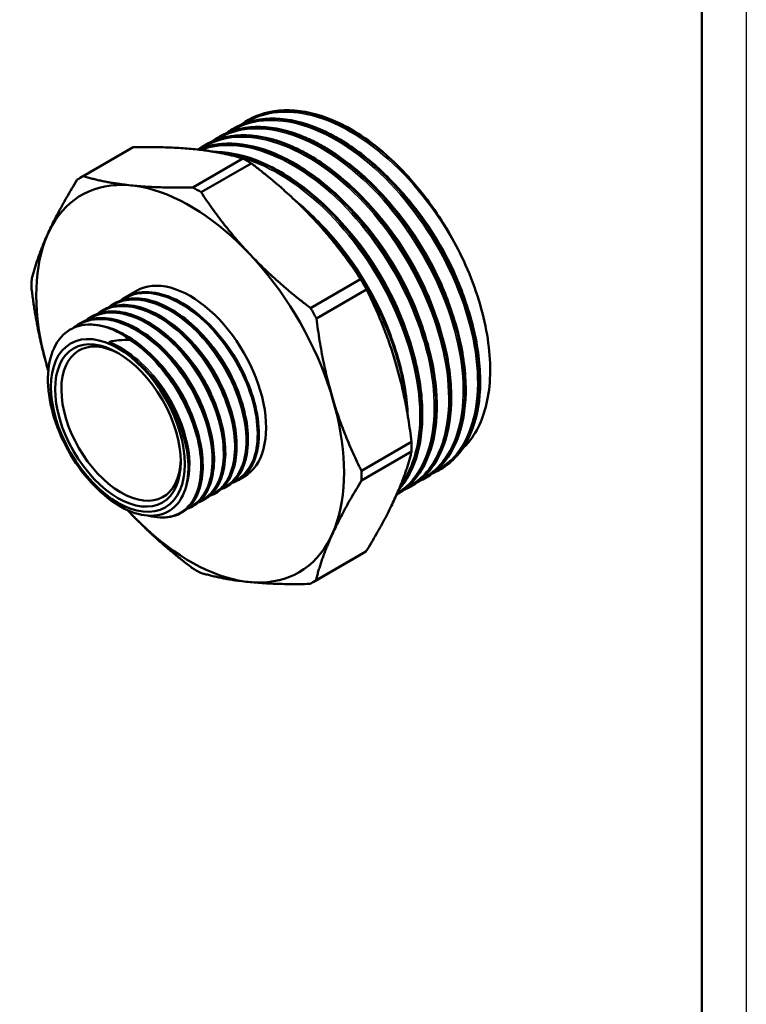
# Model space of a CAD drawing. Header units: millimetres. Extents: x 0 to 698, y -69 to 297.
# Tile 7 of 17: x 128 to 210, y 62 to 173. Entities that reach past the tile are written whole.
import ezdxf

# ---------------------------------------------------------------- set-up
doc = ezdxf.new("R2010")
doc.units = ezdxf.units.MM
for name, color, linetype, lineweight in [('Видимые тонкие (ГОСТ)', 7, 'Continuous', 35), ('Видимый контур (ГОСТ)', 7, 'Continuous', 50), ('Кромка (ГОСТ)', 7, 'Continuous', 50)]:
    doc.layers.add(name, color=color, linetype=linetype, lineweight=lineweight)

# ---------------------------------------------------------------- blocks, each defined once
blk = doc.blocks.new('Рамки ГОСТ_ граница 297x210')
at = {"layer": 'Кромка (ГОСТ)', "lineweight": 25}
blk.add_line((210, 297), (210, 0), dxfattribs=at)
at = {"layer": 'Кромка (ГОСТ)'}
blk.add_line((205, 5), (205, 292), dxfattribs=at)

msp = doc.modelspace()

# ---------------------------------------------------------------- linework, layer by layer
at = {"layer": 'Видимые тонкие (ГОСТ)'}
for points, knots in [([(178.198, 146.058), (176.23, 150.157), (173.433, 154.023), (170.303, 156.956), (167.173, 159.888), (163.724, 161.872), (160.567, 162.545), (157.926, 163.109), (155.5, 162.754), (153.583, 161.543)], [8.4854763, 8.4854763, 8.4854763, 8.4854763, 9.1025095, 9.1025095, 9.1025095, 9.7193712, 9.7193712, 9.7193712, 10.23532, 10.23532, 10.23532, 10.23532]), ([(175.032, 122.433), (175.388, 122.613), (175.727, 122.822), (176.048, 123.061), (178.13, 124.608), (179.435, 127.379), (179.719, 130.872), (180.003, 134.364), (179.265, 138.561), (177.628, 142.704), (175.992, 146.847), (173.464, 150.916), (170.488, 154.178), (167.514, 157.439), (164.105, 159.878), (160.864, 161.051), (157.624, 162.224), (154.565, 162.127), (152.227, 160.772), (152.136, 160.718), (152.045, 160.663), (151.956, 160.607)], [13.3221223, 13.3221223, 13.3221223, 13.3221223, 13.4171101, 13.4171101, 13.4171101, 14.0328561, 14.0328561, 14.0328561, 14.6484548, 14.6484548, 14.6484548, 15.2639091, 15.2639091, 15.2639091, 15.879222, 15.879222, 15.879222, 16.4943964, 16.4943964, 16.4943964, 16.5185053, 16.5185053, 16.5185053, 16.5185053]), ([(173.406, 121.492), (175.563, 122.595), (177.105, 124.802), (177.77, 127.768), (178.477, 130.923), (178.189, 134.922), (176.948, 139.046), (175.707, 143.169), (173.519, 147.396), (170.765, 150.969), (168.011, 154.541), (164.704, 157.441), (161.424, 159.146), (158.145, 160.852), (154.908, 161.355), (152.281, 160.56), (151.586, 160.35), (150.934, 160.048), (150.332, 159.664)], [19.6052876, 19.6052876, 19.6052876, 19.6052876, 20.1827002, 20.1827002, 20.1827002, 20.7969877, 20.7969877, 20.7969877, 21.4111603, 21.4111603, 21.4111603, 22.0252208, 22.0252208, 22.0252208, 22.6391721, 22.6391721, 22.6391721, 22.8016906, 22.8016906, 22.8016906, 22.8016906]), ([(171.776, 120.556), (173.48, 121.43), (174.809, 122.977), (175.613, 125.061), (176.7, 127.882), (176.817, 131.672), (175.934, 135.744), (175.052, 139.814), (173.174, 144.146), (170.63, 147.953), (168.087, 151.759), (164.89, 155.023), (161.604, 157.152), (158.32, 159.281), (154.963, 160.267), (152.126, 159.927), (150.87, 159.776), (149.719, 159.366), (148.707, 158.722)], [25.8883955, 25.8883955, 25.8883955, 25.8883955, 26.3446118, 26.3446118, 26.3446118, 26.9619709, 26.9619709, 26.9619709, 27.5789788, 27.5789788, 27.5789788, 28.1956477, 28.1956477, 28.1956477, 28.8119896, 28.8119896, 28.8119896, 29.0848759, 29.0848759, 29.0848759, 29.0848759]), ([(170.727, 119.95), (171.718, 120.576), (172.562, 121.448), (173.22, 122.542), (174.667, 124.95), (175.205, 128.422), (174.728, 132.334), (174.252, 136.245), (172.764, 140.576), (170.52, 144.55), (168.277, 148.522), (165.288, 152.118), (162.079, 154.692), (158.871, 157.264), (155.456, 158.802), (152.434, 159.026), (151.066, 159.127), (149.782, 158.959), (148.623, 158.539)], [32.2245195, 32.2245195, 32.2245195, 32.2245195, 32.5038467, 32.5038467, 32.5038467, 33.1182345, 33.1182345, 33.1182345, 33.7323902, 33.7323902, 33.7323902, 34.3463255, 34.3463255, 34.3463255, 34.960052, 34.960052, 34.960052, 35.2377604, 35.2377604, 35.2377604, 35.2377604]), ([(171.142, 120.927), (172.567, 122.875), (173.319, 125.677), (173.272, 128.948), (173.219, 132.647), (172.145, 136.926), (170.231, 141.017), (168.318, 145.105), (165.576, 148.986), (162.484, 151.963), (159.373, 154.959), (155.921, 157.025), (152.742, 157.781), (152.559, 157.825), (152.376, 157.864), (152.195, 157.899)], [38.7267892, 38.7267892, 38.7267892, 38.7267892, 39.2699454, 39.2699454, 39.2699454, 39.8840741, 39.8840741, 39.8840741, 40.4977763, 40.4977763, 40.4977763, 41.1153684, 41.1153684, 41.1153684, 41.1509853, 41.1509853, 41.1509853, 41.1509853]), ([(179.001, 139.579), (178.514, 141.465), (177.815, 143.393), (176.925, 145.277), (175.188, 148.957), (172.731, 152.45), (169.96, 155.176)], [8.16924406, 8.16924406, 8.16924406, 8.16924406, 8.47255729, 8.47255729, 8.47255729, 9.06479214, 9.06479214, 9.06479214, 9.06479214]), ([(177.377, 138.633), (176.911, 140.436), (176.253, 142.277), (175.418, 144.082), (173.675, 147.852), (171.173, 151.444), (168.339, 154.232)], [14.45207753, 14.45207753, 14.45207753, 14.45207753, 14.74201876, 14.74201876, 14.74201876, 15.34760024, 15.34760024, 15.34760024, 15.34760024]), ([(175.752, 137.688), (175.333, 139.314), (174.757, 140.973), (174.034, 142.608), (172.309, 146.511), (169.759, 150.262), (166.846, 153.162), (166.803, 153.204), (166.761, 153.246), (166.718, 153.288)], [20.73490841, 20.73490841, 20.73490841, 20.73490841, 20.99657465, 20.99657465, 20.99657465, 21.62133018, 21.62133018, 21.62133018, 21.63041084, 21.63041084, 21.63041084, 21.63041084]), ([(174.123, 136.76), (173.717, 138.335), (173.163, 139.94), (172.471, 141.524), (170.759, 145.448), (168.21, 149.228), (165.289, 152.154), (165.215, 152.228), (165.141, 152.301), (165.067, 152.373)], [27.01871725, 27.01871725, 27.01871725, 27.01871725, 27.27204514, 27.27204514, 27.27204514, 27.89954752, 27.89954752, 27.89954752, 27.91534831, 27.91534831, 27.91534831, 27.91534831]), ([(172.497, 135.821), (172.126, 137.258), (171.633, 138.72), (171.023, 140.169), (169.376, 144.083), (166.889, 147.883), (164.01, 150.861), (163.822, 151.056), (163.632, 151.247), (163.441, 151.434)], [33.30190256, 33.30190256, 33.30190256, 33.30190256, 33.53308224, 33.53308224, 33.53308224, 34.15770526, 34.15770526, 34.15770526, 34.19853362, 34.19853362, 34.19853362, 34.19853362]), ([(170.871, 134.882), (170.539, 136.17), (170.108, 137.478), (169.583, 138.779), (168, 142.698), (165.565, 146.533), (162.717, 149.572), (162.42, 149.888), (162.119, 150.196), (161.814, 150.495)], [39.58508787, 39.58508787, 39.58508787, 39.58508787, 39.79228816, 39.79228816, 39.79228816, 40.41666444, 40.41666444, 40.41666444, 40.48171893, 40.48171893, 40.48171893, 40.48171893]), ([(138.442, 140.872), (139.052, 141.303), (139.761, 141.572), (140.544, 141.656), (142.36, 141.851), (144.555, 141.054), (146.609, 139.465), (148.66, 137.878), (150.552, 135.515), (151.84, 132.955), (153.127, 130.398), (153.8, 127.668), (153.709, 125.428), (153.619, 123.192), (152.767, 121.465), (151.372, 120.669), (151.257, 120.604), (151.139, 120.545), (151.018, 120.492)], [27.43542, 27.43542, 27.43542, 27.43542, 27.7473075, 27.7473075, 27.7473075, 28.4704712, 28.4704712, 28.4704712, 29.1925352, 29.1925352, 29.1925352, 29.913579, 29.913579, 29.913579, 30.633681, 30.633681, 30.633681, 30.6928497, 30.6928497, 30.6928497, 30.6928497]), ([(139.713, 141.61), (140.767, 142.344), (142.123, 142.591), (143.61, 142.295), (145.603, 141.899), (147.814, 140.532), (149.723, 138.53), (151.627, 136.533), (153.215, 133.921), (154.116, 131.328), (155.016, 128.739), (155.225, 126.192), (154.706, 124.3), (154.298, 122.813), (153.442, 121.741), (152.289, 121.23)], [33.7186053, 33.7186053, 33.7186053, 33.7186053, 34.2560392, 34.2560392, 34.2560392, 34.976328, 34.976328, 34.976328, 35.6949317, 35.6949317, 35.6949317, 36.4121535, 36.4121535, 36.4121535, 36.976035, 36.976035, 36.976035, 36.976035]), ([(137.166, 140.143), (137.387, 140.299), (137.621, 140.434), (137.867, 140.546), (139.438, 141.255), (141.509, 141.01), (143.593, 139.877), (145.675, 138.744), (147.754, 136.734), (149.34, 134.337), (150.925, 131.941), (152.006, 129.179), (152.334, 126.721), (152.662, 124.264), (152.236, 122.131), (151.17, 120.841), (150.774, 120.362), (150.291, 120.001), (149.742, 119.763)], [21.1522347, 21.1522347, 21.1522347, 21.1522347, 21.265311, 21.265311, 21.265311, 21.985298, 21.985298, 21.985298, 22.7048481, 22.7048481, 22.7048481, 23.4239806, 23.4239806, 23.4239806, 24.1427145, 24.1427145, 24.1427145, 24.4096643, 24.4096643, 24.4096643, 24.4096643]), ([(135.893, 139.407), (137.101, 140.247), (138.709, 140.44), (140.447, 139.929), (142.5, 139.326), (144.716, 137.75), (146.565, 135.594), (148.406, 133.449), (149.866, 130.748), (150.604, 128.154), (151.342, 125.563), (151.352, 123.102), (150.643, 121.375), (150.185, 120.256), (149.428, 119.452), (148.469, 119.028)], [14.8690494, 14.8690494, 14.8690494, 14.8690494, 15.4846075, 15.4846075, 15.4846075, 16.2115357, 16.2115357, 16.2115357, 16.9351275, 16.9351275, 16.9351275, 17.6581447, 17.6581447, 17.6581447, 18.126479, 18.126479, 18.126479, 18.126479]), ([(134.556, 138.62), (135.363, 139.208), (136.35, 139.509), (137.447, 139.479), (139.339, 139.428), (141.542, 138.398), (143.539, 136.641), (145.537, 134.885), (147.312, 132.419), (148.452, 129.839), (149.592, 127.261), (150.087, 124.592), (149.831, 122.478), (149.583, 120.426), (148.629, 118.914), (147.199, 118.287)], [8.5744146, 8.5744146, 8.5744146, 8.5744146, 8.9912118, 8.9912118, 8.9912118, 9.7097085, 9.7097085, 9.7097085, 10.4280188, 10.4280188, 10.4280188, 11.1461475, 11.1461475, 11.1461475, 11.8433278, 11.8433278, 11.8433278, 11.8433278]), ([(148.552, 138.021), (150.181, 136.433), (151.602, 134.346), (152.525, 132.189), (152.87, 131.382), (153.144, 130.568), (153.344, 129.771)], [34.92022461, 34.92022461, 34.92022461, 34.92022461, 35.58470618, 35.58470618, 35.58470618, 35.83326801, 35.83326801, 35.83326801, 35.83326801]), ([(138.332, 136.95), (140.251, 136.195), (142.259, 134.556), (143.863, 132.453), (145.466, 130.35), (146.649, 127.805), (147.128, 125.466), (147.533, 123.487), (147.43, 121.673), (146.862, 120.349)], [3.0056932, 3.0056932, 3.0056932, 3.0056932, 3.7445046, 3.7445046, 3.7445046, 4.4830783, 4.4830783, 4.4830783, 5.1077906, 5.1077906, 5.1077906, 5.1077906]), ([(140.643, 137.15), (142.719, 135.787), (144.713, 133.594), (146.159, 131.105), (147.604, 128.617), (148.488, 125.857), (148.611, 123.494), (148.734, 121.131), (148.094, 119.187), (146.858, 118.135), (145.841, 117.27), (144.428, 117.015), (142.87, 117.393)], [3.2359612, 3.2359612, 3.2359612, 3.2359612, 3.9561195, 3.9561195, 3.9561195, 4.6760534, 4.6760534, 4.6760534, 5.3957676, 5.3957676, 5.3957676, 5.9877935, 5.9877935, 5.9877935, 5.9877935]), ([(146.006, 136.55), (147.553, 135.042), (148.916, 133.085), (149.837, 131.042), (150.249, 130.13), (150.571, 129.205), (150.797, 128.301)], [22.353854, 22.353854, 22.353854, 22.353854, 22.9851361, 22.9851361, 22.9851361, 23.26689739, 23.26689739, 23.26689739, 23.26689739]), ([(147.278, 137.281), (147.942, 136.639), (148.573, 135.916), (149.147, 135.134), (150.514, 133.274), (151.55, 131.098), (152.074, 129.034)], [28.63703931, 28.63703931, 28.63703931, 28.63703931, 28.90718832, 28.90718832, 28.90718832, 29.5500827, 29.5500827, 29.5500827, 29.5500827]), ([(140.893, 135.248), (142.777, 133.774), (144.503, 131.574), (145.648, 129.215), (146.565, 127.324), (147.101, 125.345), (147.191, 123.607)], [3.3485541, 3.3485541, 3.3485541, 3.3485541, 4.0888271, 4.0888271, 4.0888271, 4.6820878, 4.6820878, 4.6820878, 4.6820878]), ([(144.733, 135.812), (145.361, 135.203), (145.96, 134.523), (146.51, 133.788), (147.921, 131.901), (148.993, 129.674), (149.529, 127.564)], [16.07066869, 16.07066869, 16.07066869, 16.07066869, 16.32649696, 16.32649696, 16.32649696, 16.98371208, 16.98371208, 16.98371208, 16.98371208]), ([(143.462, 135.078), (144.922, 133.653), (146.22, 131.831), (147.134, 129.912), (147.621, 128.89), (147.997, 127.845), (148.252, 126.828)], [9.78778153, 9.78778153, 9.78778153, 9.78778153, 10.38372983, 10.38372983, 10.38372983, 10.70089456, 10.70089456, 10.70089456, 10.70089456])]:
    msp.add_open_spline(points, degree=3, knots=knots, dxfattribs=at)
at = {"layer": 'Видимый контур (ГОСТ)'}
for p, q in [((153.943, 161.897), (153.937, 161.893)), ((152.317, 160.958), (152.311, 160.954)), ((150.69, 160.019), (150.685, 160.015)), ((135.02, 155.388), (140.656, 158.642)), ((135.391, 155.591), (141.027, 158.844)), ((149.064, 159.08), (149.058, 159.077)), ((147.716, 154.33), (153.352, 157.584)), ((148.662, 153.781), (154.298, 157.035)), ((160.963, 140.756), (166.599, 144.01)), ((141.385, 142.707), (140.089, 141.959)), ((161.631, 139.597), (167.266, 142.85)), ((138.817, 141.224), (138.816, 141.224)), ((136.271, 139.754), (136.271, 139.754)), ((137.544, 140.489), (137.543, 140.489)), ((134.999, 139.02), (134.998, 139.019)), ((166.702, 122.437), (172.337, 125.691)), ((166.7, 121.346), (172.335, 124.599)), ((175.555, 122.586), (175.549, 122.583)), ((153.47, 121.775), (152.81, 121.394)), ((173.928, 121.647), (173.923, 121.644)), ((150.265, 119.925), (150.265, 119.924)), ((151.538, 120.66), (151.538, 120.659)), ((170.676, 119.769), (170.67, 119.766)), ((172.302, 120.708), (172.296, 120.705)), ((148.993, 119.19), (148.992, 119.19)), ((146.447, 117.72), (146.447, 117.72)), ((147.72, 118.455), (147.719, 118.455)), ((161.27, 109.922), (166.906, 113.176)), ((161.57, 110.103), (167.206, 113.357))]:
    msp.add_line(p, q, dxfattribs=at)
for centre, major_axis, start_param, end_param in [((153.781, 135.909), (-13.125, 22.733), 6.2553196, 6.2831853), ((153.781, 135.909), (-13.125, 22.733), 5.4699214, 5.5209035), ((165.419, 142.628), (-11.212, 19.421), 5.2446865, 5.2665947), ((147.427, 132.241), (12.246, -21.211), 5.0814632, 10.6076311), ((148.145, 132.655), (-13.125, 22.733), 6.2553196, 6.3063017), ((148.145, 132.655), (13.125, -22.733), 2.3283288, 2.3793109), ((147.427, 132.241), (6.042, -10.466), 0, 3.1415927), ((153.781, 135.909), (-13.125, 22.733), 4.6845232, 4.7355054), ((148.145, 132.655), (-13.125, 22.733), 0.7575324, 0.8085145), ((148.145, 132.655), (13.125, -22.733), 1.5429306, 1.5939127), ((139.882, 127.884), (6.042, -10.466), 2.5785572, 2.5816302), ((139.649, 127.75), (-4.75, 8.227), 5.5237684, 10.1841949), ((153.781, 135.909), (-13.125, 22.733), 3.8991251, 3.9501072), ((148.145, 132.655), (13.125, -22.733), 0.7575324, 0.8085145), ((153.781, 135.909), (13.125, -22.733), 0, 0.0231164), ((148.145, 132.655), (-13.125, 22.733), 2.3283288, 2.3793109), ((148.145, 132.655), (13.125, -22.733), 6.2553196, 6.3063017)]:
    msp.add_ellipse(centre, major_axis=major_axis, ratio=0.5773503, start_param=start_param, end_param=end_param, dxfattribs=at)
for major_axis in [(-5.325, 9.223), (-5, 8.66)]:
    msp.add_ellipse((139.296, 127.546), major_axis=major_axis, ratio=0.5773503, dxfattribs=at)
for points, knots in [([(153.615, 161.695), (155.659, 163.004), (158.289, 163.332), (161.14, 162.617), (163.825, 161.944), (166.696, 160.356), (169.389, 158.062)], [-10.2387315, -10.2387315, -10.2387315, -10.2387315, -9.6892012, -9.6892012, -9.6892012, -9.1716773, -9.1716773, -9.1716773, -9.1716773]), ([(169.052, 158.353), (165.846, 161), (162.414, 162.626), (159.355, 162.939), (157.339, 163.144), (155.492, 162.779), (153.946, 161.891)], [2.9104002, 2.9104002, 2.9104002, 2.9104002, 3.5231802, 3.5231802, 3.5231802, 3.9269908, 3.9269908, 3.9269908, 3.9269908]), ([(154.275, 162.078), (155.55, 162.734), (157.032, 163.051), (160.156, 162.965), (161.836, 162.572), (163.86, 161.719), (164.199, 161.564), (164.538, 161.396)], [0, 0, 0, 0, 0.7146976, 0.7146976, 1.4203678, 1.4203678, 1.5616667, 1.5616667, 1.5616667, 1.5616667]), ([(151.989, 160.756), (152.257, 160.93), (152.535, 161.086), (152.823, 161.225), (155.27, 162.406), (158.406, 162.309), (161.679, 160.957), (164.95, 159.605), (168.344, 157.007), (171.265, 153.631), (174.184, 150.257), (176.617, 146.122), (178.141, 141.968), (179.664, 137.816), (180.273, 133.665), (179.868, 130.256), (179.46, 126.827), (178.028, 124.167), (175.839, 122.76), (175.647, 122.636), (175.449, 122.522), (175.246, 122.418)], [-16.5219168, -16.5219168, -16.5219168, -16.5219168, -16.4496305, -16.4496305, -16.4496305, -15.8353362, -15.8353362, -15.8353362, -15.2215583, -15.2215583, -15.2215583, -14.6082501, -14.6082501, -14.6082501, -13.9953652, -13.9953652, -13.9953652, -13.3786405, -13.3786405, -13.3786405, -13.3245019, -13.3245019, -13.3245019, -13.3245019]), ([(175.552, 122.591), (176.251, 122.992), (176.882, 123.511), (177.431, 124.141), (179.203, 126.175), (180.112, 129.368), (179.986, 133.141), (179.86, 136.913), (178.701, 141.246), (176.706, 145.357), (174.711, 149.467), (171.891, 153.334), (168.743, 156.26), (165.595, 159.184), (162.133, 161.153), (158.969, 161.807), (156.476, 162.323), (154.177, 162.02), (152.318, 160.954)], [7.0685835, 7.0685835, 7.0685835, 7.0685835, 7.2597488, 7.2597488, 7.2597488, 7.8762553, 7.8762553, 7.8762553, 8.4925861, 8.4925861, 8.4925861, 9.108744, 9.108744, 9.108744, 9.7247322, 9.7247322, 9.7247322, 10.2101761, 10.2101761, 10.2101761, 10.2101761]), ([(152.649, 161.139), (153.923, 161.795), (155.405, 162.112), (158.53, 162.026), (160.209, 161.633), (162.071, 160.849), (162.245, 160.772), (162.946, 160.45), (163.475, 160.178), (165.599, 158.966), (167.208, 157.773), (170.368, 154.866), (171.943, 153.081), (174.724, 149.238), (175.966, 147.133), (177.973, 142.868), (178.764, 140.654), (179.805, 136.393), (180.069, 134.293), (180.042, 130.465), (179.75, 128.69), (178.651, 125.685), (177.828, 124.417), (176.496, 123.22), (176.18, 122.979), (175.849, 122.766)], [0, 0, 0, 0, 0.7146976, 0.7146976, 1.4203678, 1.4203678, 1.4934123, 1.4934123, 1.7127781, 1.7127781, 2.3773987, 2.3773987, 3.0950571, 3.0950571, 3.8098934, 3.8098934, 4.5243932, 4.5243932, 5.2393101, 5.2393101, 5.9553188, 5.9553188, 6.6713088, 6.6713088, 6.876519, 6.876519, 6.876519, 6.876519]), ([(150.365, 159.813), (151.154, 160.323), (152.029, 160.69), (152.975, 160.9), (155.703, 161.505), (159.006, 160.797), (162.303, 158.908), (165.599, 157.019), (168.874, 153.959), (171.555, 150.277), (174.235, 146.598), (176.308, 142.315), (177.416, 138.197), (178.523, 134.08), (178.66, 130.147), (177.811, 127.104), (177.077, 124.468), (175.607, 122.51), (173.619, 121.48)], [-22.8051022, -22.8051022, -22.8051022, -22.8051022, -22.5924097, -22.5924097, -22.5924097, -21.9785942, -21.9785942, -21.9785942, -21.365021, -21.365021, -21.365021, -20.7516786, -20.7516786, -20.7516786, -20.1385554, -20.1385554, -20.1385554, -19.6076872, -19.6076872, -19.6076872, -19.6076872]), ([(173.928, 121.648), (174.167, 121.786), (174.399, 121.937), (174.621, 122.103), (176.711, 123.656), (178.022, 126.437), (178.309, 129.942), (178.597, 133.446), (177.86, 137.657), (176.222, 141.817), (174.584, 145.976), (172.052, 150.063), (169.069, 153.344), (166.086, 156.624), (162.667, 159.082), (159.412, 160.273), (156.157, 161.464), (153.082, 161.383), (150.726, 160.039), (150.714, 160.032), (150.702, 160.026), (150.69, 160.019)], [13.3517688, 13.3517688, 13.3517688, 13.3517688, 13.417265, 13.417265, 13.417265, 14.0321491, 14.0321491, 14.0321491, 14.6468873, 14.6468873, 14.6468873, 15.2614828, 15.2614828, 15.2614828, 15.8759384, 15.8759384, 15.8759384, 16.4902571, 16.4902571, 16.4902571, 16.4933614, 16.4933614, 16.4933614, 16.4933614]), ([(151.022, 160.2), (152.297, 160.856), (153.779, 161.173), (156.904, 161.087), (158.583, 160.694), (160.45, 159.907), (160.631, 159.828), (161.355, 159.495), (161.901, 159.212), (164.097, 157.948), (165.76, 156.696), (168.955, 153.699), (170.517, 151.897), (173.267, 148.029), (174.491, 145.915), (176.459, 141.64), (177.228, 139.426), (178.224, 135.175), (178.463, 133.086), (178.388, 129.286), (178.072, 127.53), (176.927, 124.57), (176.082, 123.328), (174.772, 122.207), (174.503, 122.007), (174.223, 121.827)], [0, 0, 0, 0, 0.7146976, 0.7146976, 1.4203678, 1.4203678, 1.4958336, 1.4958336, 1.7224871, 1.7224871, 2.4096635, 2.4096635, 3.1265325, 3.1265325, 3.8413607, 3.8413607, 4.5558607, 4.5558607, 5.2708147, 5.2708147, 5.9868737, 5.9868737, 6.7027473, 6.7027473, 6.8762847, 6.8762847, 6.8762847, 6.8762847]), ([(169.052, 158.353), (168.015, 159.234), (166.955, 160.004), (165.331, 160.99), (164.857, 161.24), (164.538, 161.397)], [-0.27200124, -0.27200124, -0.27200124, -0.27200124, -0.13386207, -0.13386207, -0.05846279, -0.05846279, -0.05846279, -0.05846279]), ([(148.74, 158.872), (150.01, 159.688), (151.502, 160.136), (153.14, 160.173), (156.097, 160.24), (159.519, 158.968), (162.799, 156.593), (166.076, 154.219), (169.197, 150.755), (171.61, 146.827), (174.021, 142.902), (175.713, 138.534), (176.392, 134.513), (177.071, 130.494), (176.734, 126.84), (175.453, 124.214), (174.641, 122.549), (173.452, 121.302), (171.99, 120.546)], [-29.0882875, -29.0882875, -29.0882875, -29.0882875, -28.7464904, -28.7464904, -28.7464904, -28.1296001, -28.1296001, -28.1296001, -27.5130713, -27.5130713, -27.5130713, -26.8968921, -26.8968921, -26.8968921, -26.2810501, -26.2810501, -26.2810501, -25.8908725, -25.8908725, -25.8908725, -25.8908725]), ([(172.301, 120.709), (174.264, 121.849), (175.677, 123.937), (176.326, 126.696), (177.066, 129.838), (176.81, 133.836), (175.595, 137.972), (174.38, 142.107), (172.212, 146.36), (169.467, 149.969), (166.722, 153.578), (163.414, 156.526), (160.12, 158.283), (156.828, 160.039), (153.565, 160.597), (150.904, 159.851), (150.253, 159.669), (149.639, 159.409), (149.066, 159.076)], [19.6349541, 19.6349541, 19.6349541, 19.6349541, 20.1734581, 20.1734581, 20.1734581, 20.7869004, 20.7869004, 20.7869004, 21.400229, 21.400229, 21.400229, 22.0134471, 22.0134471, 22.0134471, 22.6265573, 22.6265573, 22.6265573, 22.7765467, 22.7765467, 22.7765467, 22.7765467]), ([(149.396, 159.261), (150.671, 159.917), (152.153, 160.234), (155.277, 160.148), (156.957, 159.755), (158.829, 158.966), (159.016, 158.884), (159.764, 158.539), (160.327, 158.245), (162.594, 156.929), (164.312, 155.617), (167.541, 152.529), (169.089, 150.711), (171.809, 146.818), (173.015, 144.694), (174.943, 140.411), (175.69, 138.199), (176.639, 133.959), (176.854, 131.88), (176.731, 128.11), (176.391, 126.372), (175.199, 123.457), (174.333, 122.242), (173.047, 121.196), (172.825, 121.035), (172.597, 120.888)], [0, 0, 0, 0, 0.7146976, 0.7146976, 1.4203678, 1.4203678, 1.4982549, 1.4982549, 1.7321981, 1.7321981, 2.4419853, 2.4419853, 3.1580372, 3.1580372, 3.8728596, 3.8728596, 4.5873613, 4.5873613, 5.302354, 5.302354, 6.018462, 6.018462, 6.7342022, 6.7342022, 6.8760224, 6.8760224, 6.8760224, 6.8760224]), ([(148.326, 158.581), (149.468, 159.061), (150.75, 159.289), (153.651, 159.209), (155.33, 158.816), (158.725, 157.386), (160.484, 156.322), (163.85, 153.665), (165.498, 152.038), (168.478, 148.437), (169.846, 146.419), (172.14, 142.251), (173.094, 140.049), (174.479, 135.737), (174.926, 133.574), (175.266, 129.553), (175.162, 127.646), (174.42, 124.323), (173.771, 122.864), (172.339, 121.012), (171.692, 120.414), (170.97, 119.949)], [0.1016005, 0.1016005, 0.1016005, 0.1016005, 0.7146976, 0.7146976, 1.4203678, 1.4203678, 2.1351856, 2.1351856, 2.8514239, 2.8514239, 3.5666255, 3.5666255, 4.2811683, 4.2811683, 4.9958516, 4.9958516, 5.7114555, 5.7114555, 6.4278814, 6.4278814, 6.8753631, 6.8753631, 6.8753631, 6.8753631]), ([(170.672, 119.775), (172.137, 120.625), (173.303, 121.992), (174.063, 123.787), (175.23, 126.541), (175.434, 130.289), (174.629, 134.353), (173.825, 138.415), (172.016, 142.772), (169.519, 146.638), (167.023, 150.501), (163.851, 153.854), (160.562, 156.09), (157.274, 158.325), (153.884, 159.433), (150.991, 159.211), (150.044, 159.139), (149.152, 158.924), (148.329, 158.576)], [25.9181394, 25.9181394, 25.9181394, 25.9181394, 26.3198935, 26.3198935, 26.3198935, 26.9363194, 26.9363194, 26.9363194, 27.5523995, 27.5523995, 27.5523995, 28.1681457, 28.1681457, 28.1681457, 28.7835703, 28.7835703, 28.7835703, 28.9849942, 28.9849942, 28.9849942, 28.9849942]), ([(148.33, 158.574), (149.852, 159.208), (151.607, 159.392), (153.49, 159.095), (156.602, 158.605), (160.047, 156.802), (163.222, 154.014), (166.396, 151.227), (169.284, 147.468), (171.382, 143.412), (173.48, 139.357), (174.778, 135.024), (175.055, 131.191), (175.332, 127.358), (174.587, 124.042), (172.962, 121.839), (172.317, 120.965), (171.535, 120.268), (170.644, 119.76)], [-35.2675808, -35.2675808, -35.2675808, -35.2675808, -34.8963059, -34.8963059, -34.8963059, -34.2827113, -34.2827113, -34.2827113, -33.6692341, -33.6692341, -33.6692341, -33.0558713, -33.0558713, -33.0558713, -32.4426201, -32.4426201, -32.4426201, -32.1993054, -32.1993054, -32.1993054, -32.1993054]), ([(150.194, 158.316), (150.286, 158.316), (150.379, 158.315), (152.025, 158.27), (153.704, 157.877), (157.099, 156.447), (158.858, 155.383), (162.223, 152.726), (163.872, 151.099), (166.851, 147.498), (168.22, 145.48), (170.514, 141.312), (171.468, 139.11), (172.853, 134.798), (173.3, 132.635), (173.64, 128.614), (173.536, 126.707), (172.793, 123.384), (172.144, 121.926), (171.15, 120.638), (171.032, 120.496), (170.91, 120.359)], [0.6723999, 0.6723999, 0.6723999, 0.6723999, 0.7146976, 0.7146976, 1.4203678, 1.4203678, 2.1351856, 2.1351856, 2.8514239, 2.8514239, 3.5666255, 3.5666255, 4.2811683, 4.2811683, 4.9958516, 4.9958516, 5.7114555, 5.7114555, 6.4278814, 6.4278814, 6.5202827, 6.5202827, 6.5202827, 6.5202827]), ([(170.916, 120.376), (171.143, 120.634), (171.356, 120.911), (171.554, 121.205), (173.103, 123.506), (173.758, 126.899), (173.391, 130.777), (173.025, 134.652), (171.64, 138.993), (169.474, 143.021), (167.309, 147.048), (164.372, 150.742), (161.178, 153.443), (157.985, 156.142), (154.548, 157.836), (151.469, 158.216), (151.07, 158.265), (150.678, 158.293), (150.292, 158.298)], [32.3913911, 32.3913911, 32.3913911, 32.3913911, 32.4700285, 32.4700285, 32.4700285, 33.0835334, 33.0835334, 33.0835334, 33.696811, 33.696811, 33.696811, 34.3098727, 34.3098727, 34.3098727, 34.9227302, 34.9227302, 34.9227302, 35.0021569, 35.0021569, 35.0021569, 35.0021569]), ([(150.315, 158.289), (151.502, 158.268), (152.755, 158.046), (154.041, 157.622), (157.28, 156.554), (160.715, 154.205), (163.741, 151.002), (166.766, 147.799), (169.368, 143.758), (171.091, 139.605), (172.814, 135.454), (173.65, 131.211), (173.46, 127.642), (173.299, 124.625), (172.406, 122.1), (170.918, 120.382)], [-41.2834845, -41.2834845, -41.2834845, -41.2834845, -41.0393475, -41.0393475, -41.0393475, -40.4244187, -40.4244187, -40.4244187, -39.8096365, -39.8096365, -39.8096365, -39.1949981, -39.1949981, -39.1949981, -38.6755375, -38.6755375, -38.6755375, -38.6755375]), ([(178.198, 146.058), (177.147, 148.334), (175.851, 150.538), (172.855, 154.641), (171.167, 156.504), (169.389, 158.062)], [-1.5390342, -1.5390342, -1.5390342, -1.5390342, -0.7788473, -0.7788473, 0, 0, 0, 0]), ([(159.291, 152.813), (160.843, 151.543), (162.357, 150.025), (165.225, 146.559), (166.593, 144.541), (168.887, 140.373), (169.842, 138.171), (171.226, 133.859), (171.674, 131.696), (171.874, 129.331), (171.895, 128.979), (171.908, 128.631)], [2.1888458, 2.1888458, 2.1888458, 2.1888458, 2.8514239, 2.8514239, 3.5666255, 3.5666255, 4.2811683, 4.2811683, 4.9958516, 4.9958516, 5.1223567, 5.1223567, 5.1223567, 5.1223567]), ([(171.82, 129.128), (171.603, 132.447), (170.63, 136.148), (169.011, 139.73), (167.15, 143.846), (164.446, 147.783), (161.368, 150.837), (160.943, 151.259), (160.511, 151.664), (160.074, 152.051)], [39.3289912, 39.3289912, 39.3289912, 39.3289912, 39.8620717, 39.8620717, 39.8620717, 40.4748285, 40.4748285, 40.4748285, 40.5595159, 40.5595159, 40.5595159, 40.5595159]), ([(178.024, 124.893), (178.355, 125.197), (178.663, 125.536), (179.989, 127.276), (180.685, 129.065), (181.306, 133.292), (181.22, 135.693), (180.265, 140.798), (179.4, 143.455), (178.198, 146.058)], [-2.8256464, -2.8256464, -2.8256464, -2.8256464, -2.5920142, -2.5920142, -1.7329735, -1.7329735, -0.8689686, -0.8689686, 0, 0, 0, 0]), ([(138.617, 141.099), (139.867, 141.906), (141.517, 142.045), (143.286, 141.475), (145.349, 140.81), (147.555, 139.187), (149.385, 137.003), (151.212, 134.824), (152.647, 132.105), (153.358, 129.509), (154.067, 126.916), (154.048, 124.468), (153.317, 122.759), (152.884, 121.749), (152.205, 121.003), (151.353, 120.568)], [27.4563859, 27.4563859, 27.4563859, 27.4563859, 28.0751067, 28.0751067, 28.0751067, 28.7963893, 28.7963893, 28.7963893, 29.5166123, 29.5166123, 29.5166123, 30.2358543, 30.2358543, 30.2358543, 30.6609669, 30.6609669, 30.6609669, 30.6609669]), ([(151.534, 120.667), (152.154, 121.023), (152.674, 121.553), (153.061, 122.239), (153.932, 123.784), (154.119, 126.11), (153.568, 128.657), (153.016, 131.203), (151.729, 133.947), (150.003, 136.229), (148.277, 138.51), (146.125, 140.308), (144.049, 141.19), (142.095, 142.02), (140.222, 142.031), (138.817, 141.224)], [-36.9137137, -36.9137137, -36.9137137, -36.9137137, -36.5956256, -36.5956256, -36.5956256, -35.8790872, -35.8790872, -35.8790872, -35.1627191, -35.1627191, -35.1627191, -34.4465166, -34.4465166, -34.4465166, -33.772121, -33.772121, -33.772121, -33.772121]), ([(139.023, 141.336), (139.72, 141.689), (140.527, 141.86), (142.224, 141.817), (143.135, 141.608), (144.978, 140.844), (145.934, 140.274), (147.763, 138.846), (148.659, 137.971), (150.278, 136.034), (151.022, 134.949), (152.269, 132.708), (152.788, 131.525), (153.542, 129.209), (153.788, 128.047), (153.978, 125.888), (153.925, 124.864), (153.529, 123.079), (153.18, 122.296), (152.418, 121.319), (152.085, 121.01), (151.713, 120.767)], [0, 0, 0, 0, 0.3825835, 0.3825835, 0.76115, 0.76115, 1.1464688, 1.1464688, 1.5329241, 1.5329241, 1.9185859, 1.9185859, 2.3037305, 2.3037305, 2.6889851, 2.6889851, 3.0749731, 3.0749731, 3.4616153, 3.4616153, 3.6929948, 3.6929948, 3.6929948, 3.6929948]), ([(139.89, 141.834), (140.065, 141.95), (140.248, 142.052), (140.439, 142.14), (142.015, 142.867), (144.098, 142.633), (146.197, 141.503), (148.292, 140.375), (150.385, 138.364), (151.988, 135.959), (153.588, 133.56), (154.686, 130.788), (155.033, 128.312), (155.382, 125.818), (154.965, 123.646), (153.895, 122.327), (153.539, 121.888), (153.111, 121.545), (152.627, 121.302)], [33.7395712, 33.7395712, 33.7395712, 33.7395712, 33.8267888, 33.8267888, 33.8267888, 34.5468558, 34.5468558, 34.5468558, 35.2650607, 35.2650607, 35.2650607, 35.9817094, 35.9817094, 35.9817094, 36.7035929, 36.7035929, 36.7035929, 36.9441522, 36.9441522, 36.9441522, 36.9441522]), ([(137.347, 140.359), (138.241, 140.939), (139.336, 141.187), (140.541, 141.06), (142.493, 140.853), (144.718, 139.664), (146.693, 137.784), (148.667, 135.904), (150.376, 133.351), (151.421, 130.742), (152.466, 128.134), (152.84, 125.492), (152.466, 123.455), (152.149, 121.73), (151.298, 120.452), (150.083, 119.828)], [21.1732006, 21.1732006, 21.1732006, 21.1732006, 21.6163195, 21.6163195, 21.6163195, 22.3347238, 22.3347238, 22.3347238, 23.0527021, 23.0527021, 23.0527021, 23.7702736, 23.7702736, 23.7702736, 24.3777816, 24.3777816, 24.3777816, 24.3777816]), ([(150.263, 119.929), (151.284, 120.526), (152.028, 121.601), (152.377, 123.033), (152.854, 124.993), (152.584, 127.603), (151.62, 130.226), (150.657, 132.847), (149.009, 135.458), (147.061, 137.424), (145.114, 139.389), (142.885, 140.691), (140.897, 141.012), (139.644, 141.214), (138.494, 141.025), (137.547, 140.483)], [-30.6305284, -30.6305284, -30.6305284, -30.6305284, -30.1041411, -30.1041411, -30.1041411, -29.3831881, -29.3831881, -29.3831881, -28.6627626, -28.6627626, -28.6627626, -27.9428449, -27.9428449, -27.9428449, -27.4889357, -27.4889357, -27.4889357, -27.4889357]), ([(137.751, 140.601), (138.447, 140.954), (139.254, 141.125), (140.952, 141.083), (141.862, 140.874), (143.705, 140.11), (144.661, 139.539), (146.49, 138.111), (147.387, 137.236), (149.006, 135.3), (149.749, 134.214), (150.996, 131.974), (151.515, 130.79), (152.27, 128.474), (152.515, 127.313), (152.705, 125.153), (152.652, 124.129), (152.256, 122.344), (151.907, 121.561), (151.146, 120.584), (150.812, 120.275), (150.44, 120.032)], [0, 0, 0, 0, 0.3825835, 0.3825835, 0.76115, 0.76115, 1.1464688, 1.1464688, 1.5329241, 1.5329241, 1.9185859, 1.9185859, 2.3037305, 2.3037305, 2.6889851, 2.6889851, 3.0749731, 3.0749731, 3.4616153, 3.4616153, 3.6929948, 3.6929948, 3.6929948, 3.6929948]), ([(134.798, 138.896), (134.914, 138.972), (135.033, 139.042), (135.155, 139.106), (136.684, 139.905), (138.732, 139.76), (140.821, 138.712), (142.91, 137.663), (145.023, 135.722), (146.668, 133.357), (148.312, 130.992), (149.474, 128.225), (149.888, 125.722), (150.302, 123.22), (149.966, 121.003), (148.971, 119.608), (148.583, 119.064), (148.097, 118.646), (147.535, 118.364)], [8.60683, 8.60683, 8.60683, 8.60683, 8.6642987, 8.6642987, 8.6642987, 9.3815165, 9.3815165, 9.3815165, 10.0985466, 10.0985466, 10.0985466, 10.8153936, 10.8153936, 10.8153936, 11.5320621, 11.5320621, 11.5320621, 11.811411, 11.811411, 11.811411, 11.811411]), ([(147.718, 118.459), (148.072, 118.661), (148.393, 118.92), (148.674, 119.234), (149.788, 120.48), (150.267, 122.586), (149.985, 125.041), (149.703, 127.493), (148.663, 130.272), (147.103, 132.706), (145.545, 135.137), (143.48, 137.204), (141.39, 138.406), (139.302, 139.607), (137.206, 139.934), (135.59, 139.304), (135.385, 139.224), (135.188, 139.128), (135, 139.018)], [-18.0641578, -18.0641578, -18.0641578, -18.0641578, -17.882872, -17.882872, -17.882872, -17.1643231, -17.1643231, -17.1643231, -16.4466198, -16.4466198, -16.4466198, -15.7296863, -15.7296863, -15.7296863, -15.0134476, -15.0134476, -15.0134476, -14.9225651, -14.9225651, -14.9225651, -14.9225651]), ([(135.205, 139.131), (135.902, 139.484), (136.709, 139.655), (138.406, 139.613), (139.317, 139.404), (141.16, 138.64), (142.116, 138.069), (143.945, 136.642), (144.841, 135.767), (146.46, 133.83), (147.203, 132.745), (148.45, 130.504), (148.969, 129.321), (149.724, 127.005), (149.969, 125.843), (150.159, 123.684), (150.107, 122.66), (149.711, 120.875), (149.361, 120.091), (148.6, 119.114), (148.266, 118.805), (147.895, 118.563)], [0, 0, 0, 0, 0.3825835, 0.3825835, 0.76115, 0.76115, 1.1464688, 1.1464688, 1.5329241, 1.5329241, 1.9185859, 1.9185859, 2.3037305, 2.3037305, 2.6889851, 2.6889851, 3.0749731, 3.0749731, 3.4616153, 3.4616153, 3.6929948, 3.6929948, 3.6929948, 3.6929948]), ([(136.074, 139.626), (136.522, 139.921), (137.021, 140.131), (137.561, 140.247), (139.353, 140.632), (141.591, 139.978), (143.723, 138.457), (145.809, 136.97), (147.775, 134.668), (149.157, 132.116), (150.538, 129.566), (151.325, 126.79), (151.338, 124.464), (151.352, 122.14), (150.594, 120.287), (149.259, 119.359), (149.116, 119.26), (148.967, 119.171), (148.811, 119.093)], [14.8900153, 14.8900153, 14.8900153, 14.8900153, 15.1128908, 15.1128908, 15.1128908, 15.8514351, 15.8514351, 15.8514351, 16.573945, 16.573945, 16.573945, 17.2958724, 17.2958724, 17.2958724, 18.0172375, 18.0172375, 18.0172375, 18.0945963, 18.0945963, 18.0945963, 18.0945963]), ([(148.993, 119.19), (150.383, 119.993), (151.233, 121.719), (151.329, 123.951), (151.426, 126.192), (150.762, 128.924), (149.484, 131.488), (148.207, 134.052), (146.328, 136.426), (144.282, 138.038), (142.238, 139.65), (140.045, 140.487), (138.214, 140.342), (137.505, 140.286), (136.852, 140.083), (136.275, 139.748)], [-24.3473431, -24.3473431, -24.3473431, -24.3473431, -23.6329186, -23.6329186, -23.6329186, -22.9160161, -22.9160161, -22.9160161, -22.1994687, -22.1994687, -22.1994687, -21.4832578, -21.4832578, -21.4832578, -21.2057504, -21.2057504, -21.2057504, -21.2057504]), ([(136.478, 139.866), (137.174, 140.219), (137.981, 140.39), (139.679, 140.348), (140.589, 140.139), (142.432, 139.375), (143.388, 138.804), (145.218, 137.377), (146.114, 136.501), (147.733, 134.565), (148.476, 133.479), (149.723, 131.239), (150.242, 130.056), (150.997, 127.739), (151.242, 126.578), (151.432, 124.418), (151.379, 123.394), (150.983, 121.609), (150.634, 120.826), (149.873, 119.849), (149.539, 119.54), (149.168, 119.297)], [0, 0, 0, 0, 0.3825835, 0.3825835, 0.76115, 0.76115, 1.1464688, 1.1464688, 1.5329241, 1.5329241, 1.9185859, 1.9185859, 2.3037305, 2.3037305, 2.6889851, 2.6889851, 3.0749731, 3.0749731, 3.4616153, 3.4616153, 3.6929948, 3.6929948, 3.6929948, 3.6929948]), ([(133.142, 137.732), (133.727, 138.301), (134.443, 138.669), (136.086, 138.977), (137.007, 138.904), (137.972, 138.605)], [-0.82814676, -0.82814676, -0.82814676, -0.82814676, -0.41951162, -0.41951162, 0, 0, 0, 0]), ([(136.059, 138.9), (136.915, 138.913), (137.846, 138.727), (139.708, 137.999), (140.663, 137.45), (142.498, 136.063), (143.401, 135.204), (145.039, 133.294), (145.795, 132.219), (147.069, 129.991), (147.605, 128.811), (148.394, 126.493), (148.657, 125.326), (148.885, 123.15), (148.852, 122.114), (148.493, 120.299), (148.162, 119.497), (147.398, 118.447), (147.033, 118.096), (146.622, 117.828)], [0, 0, 0, 0, 0.3887806, 0.3887806, 0.773389, 0.773389, 1.1598887, 1.1598887, 1.545601, 1.545601, 1.9307608, 1.9307608, 2.3159886, 2.3159886, 2.7019156, 2.7019156, 3.0885687, 3.0885687, 3.3447136, 3.3447136, 3.3447136, 3.3447136]), ([(146.443, 117.728), (147.188, 118.159), (147.789, 118.841), (148.191, 119.739), (148.943, 121.424), (148.988, 123.854), (148.302, 126.44), (147.596, 129.102), (146.121, 131.906), (144.236, 134.134), (142.351, 136.361), (140.076, 137.992), (137.972, 138.605)], [-11.7809725, -11.7809725, -11.7809725, -11.7809725, -11.3977444, -11.3977444, -11.3977444, -10.6790594, -10.6790594, -10.6790594, -9.9392008, -9.9392008, -9.9392008, -9.1993423, -9.1993423, -9.1993423, -9.1993423]), ([(137.997, 138.597), (139.126, 138.237), (140.004, 137.662), (140.485, 137.314), (140.581, 137.237), (140.633, 137.184), (140.642, 137.174), (140.649, 137.164), (140.651, 137.161), (140.652, 137.158), (140.652, 137.157), (140.652, 137.155), (140.652, 137.155), (140.652, 137.154), (140.652, 137.153), (140.652, 137.152), (140.651, 137.152), (140.65, 137.151), (140.65, 137.151), (140.648, 137.15), (140.646, 137.15), (140.643, 137.15)], [-0.083270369, -0.083270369, -0.083270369, -0.083270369, -0.027260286, -0.027260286, -0.00687581, -0.00687581, -0.003162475, -0.003162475, -0.002149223, -0.002149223, -0.001742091, -0.001742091, -0.001514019, -0.001514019, -0.001327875, -0.001327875, -0.001119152, -0.001119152, -0.00079546, -0.00079546, 0, 0, 0, 0]), ([(137.997, 138.597), (140.043, 137.993), (142.249, 136.432), (144.098, 134.294), (145.947, 132.157), (147.422, 129.462), (148.184, 126.863), (148.945, 124.264), (148.985, 121.784), (148.307, 120.022), (147.88, 118.911), (147.17, 118.092), (146.262, 117.628)], [2.91923, 2.91923, 2.91923, 2.91923, 3.6381201, 3.6381201, 3.6381201, 4.3567846, 4.3567846, 4.3567846, 5.0752281, 5.0752281, 5.0752281, 5.5282257, 5.5282257, 5.5282257, 5.5282257]), ([(145.462, 129.432), (145.921, 128.531), (146.299, 127.608), (146.874, 125.762), (147.067, 124.85), (147.29, 122.755), (147.222, 121.631), (146.697, 119.698), (146.242, 118.911), (145.002, 117.787), (144.225, 117.465), (142.447, 117.336), (141.462, 117.536), (139.411, 118.443), (138.364, 119.145), (136.349, 120.972), (135.401, 122.081), (133.731, 124.57), (133.028, 125.927), (131.967, 128.715), (131.622, 130.12), (131.344, 132.794), (131.417, 134.036), (131.983, 136.192), (132.474, 137.082), (133.142, 137.732)], [-5.1034888, -5.1034888, -5.1034888, -5.1034888, -4.7980802, -4.7980802, -4.490644, -4.490644, -4.0590752, -4.0590752, -3.6236166, -3.6236166, -3.1842688, -3.1842688, -2.7410327, -2.7410327, -2.293909, -2.293909, -1.8428983, -1.8428983, -1.3880013, -1.3880013, -0.9292188, -0.9292188, -0.4665515, -0.4665515, 0, 0, 0, 0]), ([(138.332, 136.95), (138.33, 136.95), (138.328, 136.949), (138.327, 136.948), (138.326, 136.947), (138.326, 136.946), (138.325, 136.946), (138.325, 136.945), (138.325, 136.944), (138.325, 136.943), (138.325, 136.942), (138.326, 136.94), (138.327, 136.938), (138.331, 136.933), (138.336, 136.927), (138.365, 136.904), (138.403, 136.88), (138.567, 136.786), (138.735, 136.698), (139.409, 136.319), (140.087, 135.909), (140.893, 135.248)], [-0.6262866, -0.6262866, -0.6262866, -0.6262866, -0.61832264, -0.61832264, -0.61557163, -0.61557163, -0.61345628, -0.61345628, -0.61117954, -0.61117954, -0.60780363, -0.60780363, -0.60144902, -0.60144902, -0.57861285, -0.57861285, -0.51093494, -0.51093494, -0.34933841, -0.34933841, 0, 0, 0, 0]), ([(140.643, 137.15), (140.235, 137.177), (139.833, 137.173), (139.061, 137.105), (138.691, 137.043), (138.332, 136.95)], [-0.29510854, -0.29510854, -0.29510854, -0.29510854, -0.14458095, -0.14458095, 0, 0, 0, 0]), ([(140.893, 135.248), (141.786, 134.516), (142.64, 133.636), (144.197, 131.65), (144.884, 130.567), (145.462, 129.432)], [-0.77134184, -0.77134184, -0.77134184, -0.77134184, -0.38400948, -0.38400948, 0, 0, 0, 0]), ([(146.266, 117.622), (145.615, 117.292), (144.855, 117.144), (143.642, 117.207), (143.217, 117.277), (142.783, 117.394)], [0, 0, 0, 0, 0.38047916, 0.38047916, 0.57317553, 0.57317553, 0.57317553, 0.57317553])]:
    msp.add_open_spline(points, degree=3, knots=knots, dxfattribs=at)
for points in [[(151.528, 160.438), (151.678, 160.55), (151.831, 160.657), (151.988, 160.757)], [(153.154, 161.377), (153.304, 161.489), (153.458, 161.596), (153.614, 161.696)], [(149.901, 159.499), (150.051, 159.611), (150.205, 159.718), (150.362, 159.818)], [(148.307, 158.583), (148.447, 158.687), (148.59, 158.786), (148.735, 158.88)], [(139.484, 141.537), (139.614, 141.645), (139.749, 141.745), (139.889, 141.836)], [(138.21, 140.802), (138.341, 140.91), (138.476, 141.009), (138.616, 141.101)], [(135.665, 139.332), (135.795, 139.44), (135.93, 139.54), (136.071, 139.631)], [(136.938, 140.067), (137.068, 140.175), (137.203, 140.275), (137.343, 140.366)], [(134.31, 138.528), (134.465, 138.662), (134.628, 138.785), (134.798, 138.896)], [(175.246, 122.418), (175.072, 122.328), (174.893, 122.245), (174.71, 122.169)], [(152.63, 121.296), (152.473, 121.217), (152.309, 121.148), (152.14, 121.089)], [(173.62, 121.479), (173.445, 121.389), (173.266, 121.306), (173.083, 121.23)], [(150.084, 119.827), (149.927, 119.747), (149.763, 119.678), (149.594, 119.619)], [(151.357, 120.562), (151.2, 120.482), (151.036, 120.413), (150.867, 120.354)], [(171.994, 120.54), (171.819, 120.45), (171.64, 120.367), (171.457, 120.291)], [(148.812, 119.092), (148.654, 119.012), (148.491, 118.943), (148.321, 118.885)], [(147.539, 118.357), (147.381, 118.277), (147.218, 118.208), (147.048, 118.15)]]:
    msp.add_open_spline(points, degree=3, dxfattribs=at)
for points, weights in [([(153.352, 157.584), (148.57, 159.012), (141.027, 158.844)], [1.00023554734, 1.07168094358, 1.00023554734]), ([(166.599, 144.01), (161.83, 151.32), (154.298, 157.035)], [1.00023554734, 1.07168094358, 1.00023554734]), ([(129.591, 143.965), (130.774, 148.788), (134.72, 155.207)], [1.00023554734, 1.07168094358, 1.00023554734]), ([(135.391, 155.591), (140.172, 154.163), (147.716, 154.33)], [1.00023554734, 1.07168094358, 1.00023554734]), ([(148.662, 153.781), (153.432, 146.471), (160.963, 140.756)], [1.00023554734, 1.07168094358, 1.00023554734]), ([(131.459, 133.716), (130.197, 137.93), (129.589, 142.873)], [1.03594407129, 1.03666982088, 1.00023554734]), ([(172.337, 125.691), (171.183, 135.068), (167.266, 142.85)], [1.00023554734, 1.07168094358, 1.00023554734]), ([(161.631, 139.597), (162.785, 130.219), (166.702, 122.437)], [1.00023554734, 1.07168094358, 1.00023554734]), ([(167.206, 113.357), (171.152, 119.776), (172.335, 124.599)], [1.00023554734, 1.07168094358, 1.00023554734]), ([(166.7, 121.346), (162.754, 114.927), (161.57, 110.103)], [1.00023554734, 1.07168094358, 1.00023554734]), ([(147.628, 111.529), (143.514, 114.651), (140.419, 117.997)], [1.00023554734, 1.03804005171, 1.03583692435]), ([(160.899, 109.72), (153.356, 109.552), (148.574, 110.98)], [1.00023554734, 1.07168094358, 1.00023554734])]:
    msp.add_rational_spline(points, weights, degree=2, dxfattribs=at)

# ---------------------------------------------------------------- block references
msp.add_blockref('Рамки ГОСТ_ граница 297x210', (0, 0))

doc.saveas('drawing.dxf')
